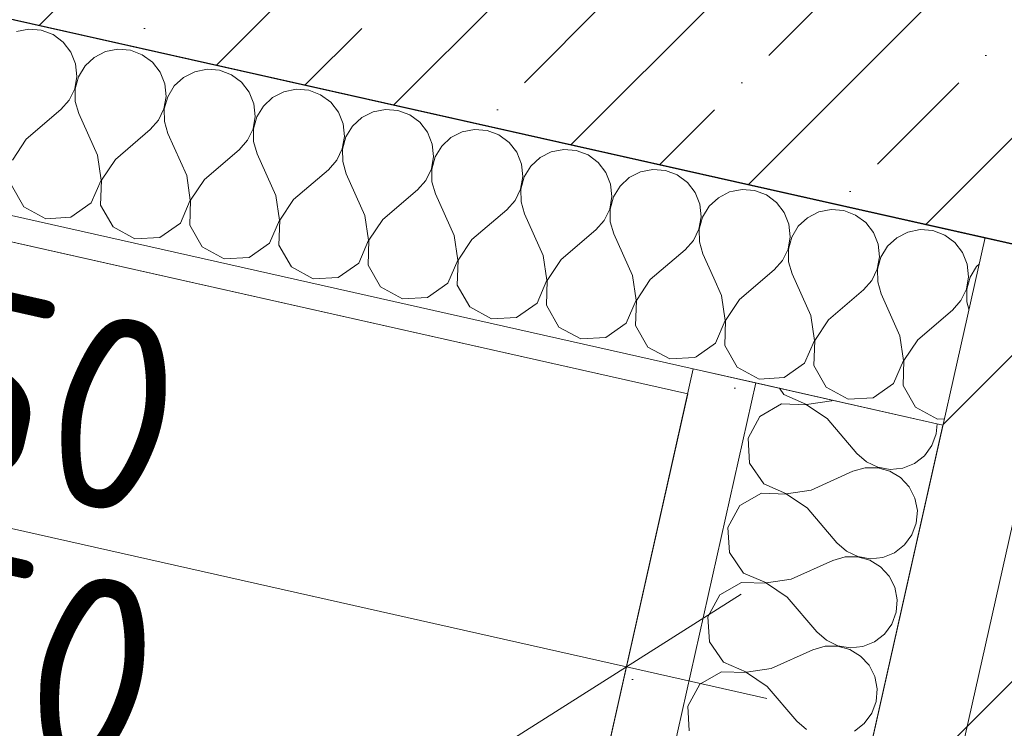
# Model space of a CAD drawing. Header units: millimetres. Extents: x -7218036 to -6972305, y 6116614 to 6334349.
# Tile 51 of 184: x -7175531 to -7174761, y 6135067 to 6135620. Entities that reach past the tile are written whole.
import ezdxf
from ezdxf.enums import TextEntityAlignment as Align

# ---------------------------------------------------------------- set-up
doc = ezdxf.new("R2010")
doc.units = ezdxf.units.MM
doc.header["$MEASUREMENT"] = 0
doc.linetypes.add('Штрихпунктирная', pattern=[670.277762, 352.777767, -176.388884, 0, -141.111112])
for name, color, linetype in [('S - квартира_помещение.АР', 7, 'Continuous'), ('АР-Стены_внешние_.АР', 7, 'Continuous'), ('АР-Стены_внутренние_пилоны.АР', 7, 'Continuous'), ('АР-Чертеж-Оси_Осевые размеры.АР', 7, 'Continuous'), ('АР-Чертеж-Размеры.АР', 7, 'Continuous')]:
    doc.layers.add(name, color=color, linetype=linetype)
for name, color, linetype, lineweight in [('S - квартира_помещение.АР_Ном._пера__101', 252, 'Continuous', 0), ('АР-Стены_внешние_.АР_Ном._пера__1', 7, 'Continuous', 0), ('АР-Стены_внутренние_пилоны.АР_Ном._пера__1', 7, 'Continuous', 30), ('АР-Чертеж-Оси_Осевые размеры.АР_Ном._пера__120', 7, 'Continuous', 0), ('АР-Чертеж-Размеры.АР_Ном._пера__1', 7, 'Continuous', 0), ('Паспорта Зон Archicad_Ном._пера__1', 7, 'Continuous', 0)]:
    doc.layers.add(name, color=color, linetype=linetype, lineweight=lineweight)
doc.styles.add('РЎР“Р•РќР•Р\xa0Р\x98Р\xa0_РЎРўР\x98Р›Р¬_1', font='txt')
doc.styles.add('РЎР“Р•РќР•Р\xa0Р\x98Р\xa0_РЎРўР\x98Р›Р¬_2', font='calibri.ttf')
doc.styles.add('РЎР“Р•РќР•Р\xa0Р\x98Р\xa0_РЎРўР\x98Р›Р¬_3', font='GOTHIC.TTF')
doc.styles.add('РЎР“Р•РќР•Р\xa0Р\x98Р\xa0_РЎРўР\x98Р›Р¬_5', font='GOST_Common.ttf')
doc.dimstyles.new('СГЕНЕРИР_СТИЛЬ__1', dxfattribs={"dimtxt": 150, "dimasz": 142.5, "dimexe": 0.18, "dimexo": 0.0625, "dimgap": 0, "dimtad": 1, "dimdec": 0, "dimzin": 0, "dimdsep": 46, "dimtxsty": 'РЎР“Р•РќР•Р\xa0Р\x98Р\xa0_РЎРўР\x98Р›Р¬_5', "dimblk": 'ARROWHEAD_6', "dimblk1": 'ARROWHEAD_6', "dimblk2": 'ARROWHEAD_6', "dimcen": 0.09, "dimse1": 1, "dimse2": 1, "dimclrd": 7, "dimclre": 7, "dimclrt": 7, "dimazin": 0, "dimtfac": 1, "dimtdec": 4, "dimtmove": 0, "dimatfit": 3, "dimfxl": 1, "dimtolj": 1, "dimtzin": 0, "dimarcsym": 0})
doc.dimstyles.new('СГЕНЕРИР_СТИЛЬ__2', dxfattribs={"dimtxt": 150, "dimasz": 142.5, "dimexe": 0.18, "dimexo": 0.0625, "dimgap": 0, "dimtad": 1, "dimdec": 0, "dimzin": 0, "dimdsep": 46, "dimtxsty": 'РЎР“Р•РќР•Р\xa0Р\x98Р\xa0_РЎРўР\x98Р›Р¬_5', "dimblk": 'ARROWHEAD_6', "dimblk1": 'ARROWHEAD_6', "dimblk2": 'ARROWHEAD_6', "dimcen": 0.09, "dimse1": 1, "dimse2": 1, "dimclrd": 7, "dimclre": 7, "dimclrt": 7, "dimazin": 0, "dimtfac": 1, "dimtdec": 4, "dimtmove": 2, "dimatfit": 3, "dimfxl": 1, "dimtolj": 1, "dimtzin": 0, "dimarcsym": 0})
pattern_1 = [(45, (-6566190.34, 6563027.8), (-111.369318, 111.369318), [0, -105, 0, -157.5]), (110, (-6565840.34, 6563027.8), (148.001588, 53.868173), [0, -77, 0, -133])]

# ---------------------------------------------------------------- blocks, each defined once
blk = doc.blocks.new('Лоджия_5_35_7', base_point=(-7177411.11, 6136147.49))
at = {"layer": 'S - квартира_помещение.АР_Ном._пера__101', "color": 252, "linetype": 'Continuous', "lineweight": 0, "flags": 128}
blk.add_lwpolyline([(-7175008.98, 6135328.2), (-7177692.23, 6135930.85), (-7177911.38, 6134955.13), (-7175228.12, 6134352.48)], close=True, dxfattribs=at)
at = {"layer": 'Паспорта Зон Archicad_Ном._пера__1', "color": 7, "lineweight": 0, "style": 'РЎР“Р•РќР•Р\xa0Р\x98Р\xa0_РЎРўР\x98Р›Р¬_2'}
blk.add_attdef('ROOM_CALC_AREA', text='', height=200, rotation=347.34174, dxfattribs=at).set_placement((-7175494.98, 6134846.44), align=Align.MIDDLE_RIGHT)
at = {"layer": 'Паспорта Зон Archicad_Ном._пера__1', "color": 7, "lineweight": 0, "style": 'РЎР“Р•РќР•Р\xa0Р\x98Р\xa0_РЎРўР\x98Р›Р¬_1'}
blk.add_attdef('ROOM_NUMBER', text='', height=250, rotation=347.34174, dxfattribs=at).set_placement((-7176696.89, 6135057.05), align=Align.MIDDLE_CENTER)
blk = doc.blocks.new('Стена_269_7', base_point=(-7174559.49, 6135503.98))
at = {"layer": 'АР-Стены_внешние_.АР', "linetype": 'Continuous', "lineweight": 0, "true_color": 0x000000}
h = blk.add_hatch(dxfattribs=at)
h.set_pattern_fill('ЖЕЛЕЗОБЕТОН__PROJECT__0007', color=18, style=0, pattern_type=2)
h.set_pattern_definition([(45, (-6566190.34, 6562677.8), (-84.852814, 84.852814), []), (45, (-6566232.77, 6562720.22), (-84.852814, 84.852814), [90, -30, 0, -30])])
h.paths.add_polyline_path([(-7174654.67, 6135627.84), (-7175739.81, 6135871.56), (-7175783.63, 6135676.42), (-7174698.49, 6135432.7)])
at = {"layer": 'АР-Стены_внешние_.АР_Ном._пера__1', "color": 7, "linetype": 'Continuous', "lineweight": 30, "flags": 128}
blk.add_lwpolyline([(-7175783.63, 6135676.42), (-7174698.49, 6135432.7)], dxfattribs=at)
blk = doc.blocks.new('*X770', base_point=(-6566190.34, 6562677.79))
at = {"layer": 'АР-Стены_внутренние_пилоны.АР_Ном._пера__1', "color": 7, "linetype": 'Continuous', "lineweight": 0}
for p, q in [((-7175524.06, 6135613.07), (-7175533.72, 6135611.17)), ((-7175514.24, 6135612.26), (-7175524.06, 6135613.07)), ((-7175505.01, 6135608.79), (-7175514.24, 6135612.26)), ((-7175497.09, 6135602.94), (-7175505.01, 6135608.79)), ((-7175491.06, 6135595.14), (-7175497.09, 6135602.94)), ((-7175487.39, 6135585.99), (-7175491.06, 6135595.14)), ((-7175464.03, 6135595.51), (-7175472.81, 6135591.04)), ((-7175454.36, 6135597.42), (-7175464.03, 6135595.51)), ((-7175444.54, 6135596.6), (-7175454.36, 6135597.42)), ((-7175435.32, 6135593.14), (-7175444.54, 6135596.6)), ((-7175472.81, 6135591.04), (-7175480.04, 6135584.34)), ((-7175427.39, 6135587.28), (-7175435.32, 6135593.14)), ((-7175421.37, 6135579.49), (-7175427.39, 6135587.28)), ((-7175486.37, 6135576.19), (-7175487.39, 6135585.99)), ((-7175480.04, 6135584.34), (-7175485.16, 6135575.92)), ((-7175417.7, 6135570.34), (-7175421.37, 6135579.49)), ((-7175394.34, 6135579.86), (-7175403.12, 6135575.39)), ((-7175384.67, 6135581.76), (-7175394.34, 6135579.86)), ((-7175374.85, 6135580.95), (-7175384.67, 6135581.76)), ((-7175365.63, 6135577.49), (-7175374.85, 6135580.95)), ((-7175488.06, 6135566.49), (-7175486.37, 6135576.19)), ((-7175485.16, 6135575.92), (-7175487.78, 6135566.42)), ((-7175403.12, 6135575.39), (-7175410.34, 6135568.69)), ((-7175357.7, 6135571.63), (-7175365.63, 6135577.49)), ((-7175492.34, 6135557.61), (-7175488.06, 6135566.49)), ((-7175487.78, 6135566.42), (-7175487.71, 6135556.57)), ((-7175416.68, 6135560.54), (-7175417.7, 6135570.34)), ((-7175410.34, 6135568.69), (-7175415.46, 6135560.27)), ((-7175351.68, 6135563.83), (-7175357.7, 6135571.63)), ((-7175324.65, 6135564.21), (-7175333.43, 6135559.74)), ((-7175314.98, 6135566.11), (-7175324.65, 6135564.21)), ((-7175305.16, 6135565.3), (-7175314.98, 6135566.11)), ((-7175295.93, 6135561.83), (-7175305.16, 6135565.3)), ((-7175498.88, 6135550.24), (-7175492.34, 6135557.61)), ((-7175487.71, 6135556.57), (-7175484.94, 6135547.11)), ((-7175418.37, 6135550.83), (-7175416.68, 6135560.54)), ((-7175415.46, 6135560.27), (-7175418.09, 6135550.77)), ((-7175348.01, 6135554.69), (-7175351.68, 6135563.83)), ((-7175333.43, 6135559.74), (-7175340.65, 6135553.04)), ((-7175288.01, 6135555.98), (-7175295.93, 6135561.83)), ((-7175526.05, 6135527.06), (-7175498.88, 6135550.24)), ((-7175422.65, 6135541.96), (-7175418.37, 6135550.83)), ((-7175418.09, 6135550.77), (-7175418.01, 6135540.92)), ((-7175346.98, 6135544.89), (-7175348.01, 6135554.69)), ((-7175340.65, 6135553.04), (-7175345.77, 6135544.62)), ((-7175281.98, 6135548.18), (-7175288.01, 6135555.98)), ((-7175245.29, 6135550.46), (-7175254.95, 6135548.56)), ((-7175235.47, 6135549.65), (-7175245.29, 6135550.46)), ((-7175226.24, 6135546.18), (-7175235.47, 6135549.65)), ((-7175470.3, 6135514.54), (-7175484.94, 6135547.11)), ((-7175429.19, 6135534.59), (-7175422.65, 6135541.96)), ((-7175418.01, 6135540.92), (-7175415.25, 6135531.46)), ((-7175348.67, 6135535.18), (-7175346.98, 6135544.89)), ((-7175345.77, 6135544.62), (-7175348.39, 6135535.12)), ((-7175278.32, 6135539.04), (-7175281.98, 6135548.18)), ((-7175263.74, 6135544.08), (-7175270.96, 6135537.38)), ((-7175254.95, 6135548.56), (-7175263.74, 6135544.08)), ((-7175218.32, 6135540.33), (-7175226.24, 6135546.18)), ((-7175456.36, 6135511.41), (-7175429.19, 6135534.59)), ((-7175352.95, 6135526.3), (-7175348.67, 6135535.18)), ((-7175348.39, 6135535.12), (-7175348.32, 6135525.26)), ((-7175277.29, 6135529.24), (-7175278.32, 6135539.04)), ((-7175270.96, 6135537.38), (-7175276.08, 6135528.96)), ((-7175212.29, 6135532.53), (-7175218.32, 6135540.33)), ((-7175175.59, 6135534.81), (-7175185.26, 6135532.9)), ((-7175165.77, 6135533.99), (-7175175.59, 6135534.81)), ((-7175156.55, 6135530.53), (-7175165.77, 6135533.99)), ((-7175526.05, 6135527.06), (-7175536.87, 6135510.81)), ((-7175400.6, 6135498.88), (-7175415.25, 6135531.46)), ((-7175359.5, 6135518.94), (-7175352.95, 6135526.3)), ((-7175278.98, 6135519.53), (-7175277.29, 6135529.24)), ((-7175276.08, 6135528.96), (-7175278.7, 6135519.46)), ((-7175208.63, 6135523.38), (-7175212.29, 6135532.53)), ((-7175194.04, 6135528.43), (-7175201.27, 6135521.73)), ((-7175185.26, 6135532.9), (-7175194.04, 6135528.43)), ((-7175148.62, 6135524.67), (-7175156.55, 6135530.53)), ((-7175386.67, 6135495.75), (-7175359.5, 6135518.94)), ((-7175348.32, 6135525.26), (-7175345.56, 6135515.81)), ((-7175283.26, 6135510.65), (-7175278.98, 6135519.53)), ((-7175278.7, 6135519.46), (-7175278.63, 6135509.61)), ((-7175207.6, 6135513.58), (-7175208.63, 6135523.38)), ((-7175201.27, 6135521.73), (-7175206.39, 6135513.31)), ((-7175142.6, 6135516.88), (-7175148.62, 6135524.67)), ((-7175105.9, 6135519.15), (-7175115.57, 6135517.25)), ((-7175096.08, 6135518.34), (-7175105.9, 6135519.15)), ((-7175086.86, 6135514.88), (-7175096.08, 6135518.34)), ((-7175467.46, 6135495.23), (-7175470.3, 6135514.54)), ((-7175456.36, 6135511.41), (-7175467.18, 6135495.16)), ((-7175330.91, 6135483.23), (-7175345.56, 6135515.81)), ((-7175289.8, 6135503.28), (-7175283.26, 6135510.65)), ((-7175209.29, 6135503.88), (-7175207.6, 6135513.58)), ((-7175206.39, 6135513.31), (-7175209.01, 6135503.81)), ((-7175138.93, 6135507.73), (-7175142.6, 6135516.88)), ((-7175124.35, 6135512.78), (-7175131.58, 6135506.08)), ((-7175115.57, 6135517.25), (-7175124.35, 6135512.78)), ((-7175078.93, 6135509.02), (-7175086.86, 6135514.88)), ((-7175316.97, 6135480.1), (-7175289.8, 6135503.28)), ((-7175278.63, 6135509.61), (-7175275.87, 6135500.15)), ((-7175213.57, 6135495), (-7175209.29, 6135503.88)), ((-7175209.01, 6135503.81), (-7175208.94, 6135493.96)), ((-7175137.91, 6135497.93), (-7175138.93, 6135507.73)), ((-7175131.58, 6135506.08), (-7175136.69, 6135497.66)), ((-7175072.91, 6135501.22), (-7175078.93, 6135509.02)), ((-7175036.21, 6135503.5), (-7175045.88, 6135501.6)), ((-7175026.39, 6135502.69), (-7175036.21, 6135503.5)), ((-7175017.16, 6135499.22), (-7175026.39, 6135502.69)), ((-7175475.2, 6135477.31), (-7175467.46, 6135495.23)), ((-7175467.18, 6135495.16), (-7175467.84, 6135475.65)), ((-7175397.77, 6135479.57), (-7175400.6, 6135498.88)), ((-7175386.67, 6135495.75), (-7175397.49, 6135479.51)), ((-7175261.22, 6135467.58), (-7175275.87, 6135500.15)), ((-7175220.11, 6135487.63), (-7175213.57, 6135495)), ((-7175139.6, 6135488.22), (-7175137.91, 6135497.93)), ((-7175136.69, 6135497.66), (-7175139.32, 6135488.16)), ((-7175069.24, 6135492.08), (-7175072.91, 6135501.22)), ((-7175054.66, 6135497.13), (-7175061.88, 6135490.43)), ((-7175045.88, 6135501.6), (-7175054.66, 6135497.13)), ((-7175009.24, 6135493.37), (-7175017.16, 6135499.22)), ((-7175537.54, 6135491.31), (-7175527.85, 6135474.36)), ((-7175247.28, 6135464.45), (-7175220.11, 6135487.63)), ((-7175208.94, 6135493.96), (-7175206.17, 6135484.5)), ((-7175143.88, 6135479.35), (-7175139.6, 6135488.22)), ((-7175139.32, 6135488.16), (-7175139.24, 6135478.31)), ((-7175068.21, 6135482.28), (-7175069.24, 6135492.08)), ((-7175061.88, 6135490.43), (-7175067, 6135482.01)), ((-7175003.21, 6135485.57), (-7175009.24, 6135493.37)), ((-7175405.51, 6135461.65), (-7175397.77, 6135479.57)), ((-7175397.49, 6135479.51), (-7175398.15, 6135460)), ((-7175328.08, 6135463.92), (-7175330.91, 6135483.23)), ((-7175316.97, 6135480.1), (-7175327.79, 6135463.86)), ((-7175191.53, 6135451.93), (-7175206.17, 6135484.5)), ((-7175150.42, 6135471.98), (-7175143.88, 6135479.35)), ((-7175069.91, 6135472.57), (-7175068.21, 6135482.28)), ((-7175067, 6135482.01), (-7175069.62, 6135472.51)), ((-7174999.55, 6135476.43), (-7175003.21, 6135485.57)), ((-7174984.97, 6135481.47), (-7174992.19, 6135474.77)), ((-7174976.19, 6135485.95), (-7174984.97, 6135481.47)), ((-7174973.4, 6135486.49), (-7174976.19, 6135485.95)), ((-7175527.85, 6135474.36), (-7175510.69, 6135465.04)), ((-7175491.21, 6135466.13), (-7175475.2, 6135477.31)), ((-7175467.84, 6135475.65), (-7175458.15, 6135458.71)), ((-7175177.59, 6135448.8), (-7175150.42, 6135471.98)), ((-7175139.24, 6135478.31), (-7175136.48, 6135468.85)), ((-7175074.18, 6135463.69), (-7175069.91, 6135472.57)), ((-7175069.62, 6135472.51), (-7175069.55, 6135462.65)), ((-7174998.52, 6135466.63), (-7174999.55, 6135476.43)), ((-7174992.19, 6135474.77), (-7174997.31, 6135466.35)), ((-7175510.69, 6135465.04), (-7175491.21, 6135466.13)), ((-7175258.38, 6135448.27), (-7175261.22, 6135467.58)), ((-7175247.28, 6135464.45), (-7175258.1, 6135448.2)), ((-7175121.83, 6135436.27), (-7175136.48, 6135468.85)), ((-7175000.21, 6135456.92), (-7174998.52, 6135466.63)), ((-7174997.31, 6135466.35), (-7174999.93, 6135456.85)), ((-7175458.15, 6135458.71), (-7175441, 6135449.39)), ((-7175421.51, 6135450.48), (-7175405.51, 6135461.65)), ((-7175398.15, 6135460), (-7175388.46, 6135443.06)), ((-7175335.82, 6135446), (-7175328.08, 6135463.92)), ((-7175327.79, 6135463.86), (-7175328.46, 6135444.35)), ((-7175107.9, 6135433.14), (-7175080.73, 6135456.33)), ((-7175080.73, 6135456.33), (-7175074.18, 6135463.69)), ((-7175069.55, 6135462.65), (-7175066.79, 6135453.19)), ((-7175004.49, 6135448.04), (-7175000.21, 6135456.92)), ((-7174999.93, 6135456.85), (-7174999.86, 6135447)), ((-7175441, 6135449.39), (-7175421.51, 6135450.48)), ((-7175188.69, 6135432.62), (-7175191.53, 6135451.93)), ((-7175177.59, 6135448.8), (-7175188.41, 6135432.55)), ((-7175052.14, 6135420.62), (-7175066.79, 6135453.19)), ((-7175388.46, 6135443.06), (-7175371.31, 6135433.74)), ((-7175351.82, 6135434.83), (-7175335.82, 6135446)), ((-7175328.46, 6135444.35), (-7175318.77, 6135427.41)), ((-7175266.12, 6135430.35), (-7175258.38, 6135448.27)), ((-7175258.1, 6135448.2), (-7175258.77, 6135428.7)), ((-7175011.03, 6135440.67), (-7175004.49, 6135448.04)), ((-7174999.86, 6135447), (-7174997.1, 6135437.54)), ((-7175371.31, 6135433.74), (-7175351.82, 6135434.83)), ((-7175119, 6135416.96), (-7175121.83, 6135436.27)), ((-7175107.9, 6135433.14), (-7175118.72, 6135416.9)), ((-7175038.2, 6135417.49), (-7175011.03, 6135440.67)), ((-7174988.63, 6135418.71), (-7174997.1, 6135437.54)), ((-7175318.77, 6135427.41), (-7175301.62, 6135418.09)), ((-7175282.13, 6135419.18), (-7175266.12, 6135430.35)), ((-7175258.77, 6135428.7), (-7175249.08, 6135411.75)), ((-7175196.43, 6135414.7), (-7175188.69, 6135432.62)), ((-7175188.41, 6135432.55), (-7175189.07, 6135413.04)), ((-7175301.62, 6135418.09), (-7175282.13, 6135419.18)), ((-7175049.31, 6135401.31), (-7175052.14, 6135420.62)), ((-7175249.08, 6135411.75), (-7175231.93, 6135402.43)), ((-7175212.44, 6135403.52), (-7175196.43, 6135414.7)), ((-7175189.07, 6135413.04), (-7175179.38, 6135396.1)), ((-7175126.74, 6135399.04), (-7175119, 6135416.96)), ((-7175118.72, 6135416.9), (-7175119.38, 6135397.39)), ((-7175038.2, 6135417.49), (-7175049.02, 6135401.25)), ((-7175231.93, 6135402.43), (-7175212.44, 6135403.52)), ((-7175179.38, 6135396.1), (-7175162.23, 6135386.78)), ((-7175142.74, 6135387.87), (-7175126.74, 6135399.04)), ((-7175119.38, 6135397.39), (-7175109.69, 6135380.45)), ((-7175057.05, 6135383.39), (-7175049.31, 6135401.31)), ((-7175049.02, 6135401.25), (-7175049.69, 6135381.74)), ((-7175162.23, 6135386.78), (-7175142.74, 6135387.87)), ((-7175109.69, 6135380.45), (-7175092.54, 6135371.13)), ((-7175073.05, 6135372.22), (-7175057.05, 6135383.39)), ((-7175049.69, 6135381.74), (-7175040, 6135364.8)), ((-7175092.54, 6135371.13), (-7175073.05, 6135372.22)), ((-7175040, 6135364.8), (-7175022.85, 6135355.48)), ((-7175022.85, 6135355.48), (-7175003.36, 6135356.57)), ((-7175003.36, 6135356.57), (-7175002.44, 6135357.21))]:
    blk.add_line(p, q, dxfattribs=at)
blk = doc.blocks.new('Стена_270_7', base_point=(-7175783.63, 6135676.42))
at = {"layer": 'АР-Стены_внутренние_пилоны.АР', "linetype": 'Continuous', "lineweight": 0, "true_color": 0x000000}
h = blk.add_hatch(dxfattribs=at)
h.set_pattern_fill('ШТУКАТУРКА__ГИПС_01_0007', color=18, style=0, pattern_type=2)
h.set_pattern_definition(pattern_1)
h.paths.add_polyline_path([(-7175820.89, 6135510.55), (-7175008.96, 6135328.2), (-7175004.57, 6135347.71), (-7175816.5, 6135530.07)])
at = {"layer": 'АР-Стены_внутренние_пилоны.АР_Ном._пера__1', "color": 7, "linetype": 'Continuous', "lineweight": 0}
blk.add_line((-7175816.5, 6135530.07), (-7175004.57, 6135347.71), dxfattribs=at)
at = {"layer": 'АР-Стены_внутренние_пилоны.АР_Ном._пера__1', "color": 7, "linetype": 'Continuous', "lineweight": 0, "flags": 128}
for points in [[(-7174971.7, 6135494.07), (-7175783.63, 6135676.42)], [(-7175820.89, 6135510.55), (-7175008.96, 6135328.2)]]:
    blk.add_lwpolyline(points, dxfattribs=at)
at = {"layer": 'АР-Стены_внутренние_пилоны.АР', "color": 7, "lineweight": 0}
blk.add_blockref('*X770', (-6566190.34, 6562677.79), dxfattribs=at)
blk = doc.blocks.new('Стена_306_7', base_point=(-7174920.04, 6134355.06))
at = {"layer": 'АР-Стены_внешние_.АР', "linetype": 'Continuous', "lineweight": 0, "true_color": 0x000000}
h = blk.add_hatch(dxfattribs=at)
h.set_pattern_fill('БЛОКИ_БЕТОННЫЕ_ЭФФЕКТИВН_7E', color=18, style=0, pattern_type=2)
h.set_pattern_definition([(45, (-6566190.34, 6562677.8), (-127.279217, 127.279217), [])])
h.paths.add_polyline_path([(-7174822.47, 6134333.14), (-7174581.42, 6135406.41), (-7174776.56, 6135450.24), (-7175017.61, 6134376.97)])
at = {"layer": 'АР-Стены_внешние_.АР_Ном._пера__1', "color": 7, "linetype": 'Continuous', "lineweight": 15, "flags": 128}
for points in [[(-7174776.56, 6135450.24), (-7175017.61, 6134376.97)], [(-7174581.42, 6135406.41), (-7174776.56, 6135450.24)]]:
    blk.add_lwpolyline(points, dxfattribs=at)
blk = doc.blocks.new('*X829', base_point=(-6566190.34, 6562677.79))
at = {"layer": 'АР-Стены_внешние_.АР_Ном._пера__1', "color": 7, "linetype": 'Continuous', "lineweight": 0}
for p, q in [((-7174966.52, 6135487.85), (-7174973.4, 6135486.49)), ((-7174956.7, 6135487.04), (-7174966.52, 6135487.85)), ((-7174947.47, 6135483.57), (-7174956.7, 6135487.04)), ((-7174939.55, 6135477.72), (-7174947.47, 6135483.57)), ((-7174933.52, 6135469.92), (-7174939.55, 6135477.72)), ((-7174896.82, 6135472.2), (-7174906.49, 6135470.29)), ((-7174887, 6135471.38), (-7174896.82, 6135472.2)), ((-7174929.86, 6135460.77), (-7174933.52, 6135469.92)), ((-7174915.27, 6135465.82), (-7174922.5, 6135459.12)), ((-7174906.49, 6135470.29), (-7174915.27, 6135465.82)), ((-7174877.78, 6135467.92), (-7174887, 6135471.38)), ((-7174869.85, 6135462.06), (-7174877.78, 6135467.92)), ((-7174928.83, 6135450.97), (-7174929.86, 6135460.77)), ((-7174922.5, 6135459.12), (-7174927.62, 6135450.7)), ((-7174863.83, 6135454.27), (-7174869.85, 6135462.06)), ((-7174827.13, 6135456.54), (-7174836.8, 6135454.64)), ((-7174817.31, 6135455.73), (-7174827.13, 6135456.54)), ((-7174930.52, 6135441.26), (-7174928.83, 6135450.97)), ((-7174927.62, 6135450.7), (-7174930.24, 6135441.2)), ((-7174860.16, 6135445.12), (-7174863.83, 6135454.27)), ((-7174845.58, 6135450.17), (-7174852.81, 6135443.47)), ((-7174836.8, 6135454.64), (-7174845.58, 6135450.17)), ((-7174808.09, 6135452.27), (-7174817.31, 6135455.73)), ((-7174800.16, 6135446.41), (-7174808.09, 6135452.27)), ((-7174934.8, 6135432.39), (-7174930.52, 6135441.26)), ((-7174930.24, 6135441.2), (-7174930.17, 6135431.35)), ((-7174859.14, 6135435.32), (-7174860.16, 6135445.12)), ((-7174852.81, 6135443.47), (-7174857.92, 6135435.05)), ((-7174794.14, 6135438.61), (-7174800.16, 6135446.41)), ((-7174860.83, 6135425.61), (-7174859.14, 6135435.32)), ((-7174857.92, 6135435.05), (-7174860.55, 6135425.55)), ((-7174790.47, 6135429.47), (-7174794.14, 6135438.61)), ((-7174941.34, 6135425.02), (-7174934.8, 6135432.39)), ((-7174930.17, 6135431.35), (-7174927.4, 6135421.89)), ((-7174865.11, 6135416.74), (-7174860.83, 6135425.61)), ((-7174860.55, 6135425.55), (-7174860.47, 6135415.7)), ((-7174789.44, 6135419.67), (-7174790.47, 6135429.47)), ((-7174783.11, 6135427.82), (-7174788.23, 6135419.39)), ((-7174781.2, 6135429.59), (-7174783.11, 6135427.82)), ((-7174982.45, 6135404.97), (-7174988.63, 6135418.71)), ((-7174968.51, 6135401.84), (-7174941.34, 6135425.02)), ((-7174912.76, 6135389.32), (-7174927.4, 6135421.89)), ((-7174791.14, 6135409.96), (-7174789.44, 6135419.67)), ((-7174788.23, 6135419.39), (-7174790.85, 6135409.9)), ((-7174871.65, 6135409.37), (-7174865.11, 6135416.74)), ((-7174860.47, 6135415.7), (-7174857.71, 6135406.24)), ((-7174979.61, 6135385.66), (-7174982.45, 6135404.97)), ((-7174898.82, 6135386.19), (-7174871.65, 6135409.37)), ((-7174843.06, 6135373.66), (-7174857.71, 6135406.24)), ((-7174795.41, 6135401.08), (-7174791.14, 6135409.96)), ((-7174790.85, 6135409.9), (-7174790.78, 6135400.04)), ((-7174968.51, 6135401.84), (-7174979.33, 6135385.59)), ((-7174801.96, 6135393.72), (-7174795.41, 6135401.08)), ((-7174790.78, 6135400.04), (-7174789.12, 6135394.34)), ((-7174909.92, 6135370), (-7174912.76, 6135389.32)), ((-7174829.13, 6135370.53), (-7174801.96, 6135393.72)), ((-7174987.35, 6135367.74), (-7174979.61, 6135385.66)), ((-7174979.33, 6135385.59), (-7174980, 6135366.09)), ((-7174898.82, 6135386.19), (-7174909.64, 6135369.94)), ((-7174840.23, 6135354.35), (-7174843.06, 6135373.66)), ((-7175002.44, 6135357.21), (-7174987.35, 6135367.74)), ((-7174980, 6135366.09), (-7174970.31, 6135349.14)), ((-7174917.66, 6135352.09), (-7174909.92, 6135370)), ((-7174909.64, 6135369.94), (-7174910.3, 6135350.43)), ((-7174829.13, 6135370.53), (-7174839.95, 6135354.29)), ((-7174970.31, 6135349.14), (-7174953.16, 6135339.82)), ((-7174933.67, 6135340.91), (-7174917.66, 6135352.09)), ((-7174910.3, 6135350.43), (-7174900.61, 6135333.49)), ((-7174847.97, 6135336.43), (-7174840.23, 6135354.35)), ((-7174839.95, 6135354.29), (-7174840.61, 6135334.78)), ((-7174953.16, 6135339.82), (-7174933.67, 6135340.91)), ((-7174900.61, 6135333.49), (-7174883.46, 6135324.17)), ((-7174863.97, 6135325.26), (-7174847.97, 6135336.43)), ((-7174840.61, 6135334.78), (-7174830.92, 6135317.84)), ((-7174883.46, 6135324.17), (-7174863.97, 6135325.26)), ((-7174830.92, 6135317.84), (-7174813.77, 6135308.52)), ((-7174813.77, 6135308.52), (-7174808.32, 6135308.82))]:
    blk.add_line(p, q, dxfattribs=at)
blk = doc.blocks.new('Стена_308_7', base_point=(-7174971.7, 6135494.07))
at = {"layer": 'АР-Стены_внешние_.АР_Ном._пера__1', "color": 7, "linetype": 'Continuous', "lineweight": 0, "flags": 128}
for points in [[(-7174776.56, 6135450.24), (-7174971.7, 6135494.07)], [(-7175004.57, 6135347.71), (-7174809.43, 6135303.88)]]:
    blk.add_lwpolyline(points, dxfattribs=at)
at = {"layer": 'АР-Стены_внешние_.АР', "color": 7, "lineweight": 0}
blk.add_blockref('*X829', (-6566190.34, 6562677.79), dxfattribs=at)
blk = doc.blocks.new('Стандартный Маркер Сетки[154]_7', base_point=(-7171413.62, 6150104.26))
at = {"layer": 'АР-Чертеж-Оси_Осевые размеры.АР_Ном._пера__120', "color": 7, "linetype": 'Штрихпунктирная', "lineweight": 0}
blk.add_line((-7171632.75, 6149128.56), (-7176195.26, 6128814.16), dxfattribs=at)
at = {"layer": 'АР-Чертеж-Оси_Осевые размеры.АР_Ном._пера__120', "color": 7, "lineweight": 0, "style": 'РЎР“Р•РќР•Р\xa0Р\x98Р\xa0_РЎРўР\x98Р›Р¬_3'}
blk.add_attdef('AC_MarkerText_1', text='', height=350, rotation=347.34172, dxfattribs=at).set_placement((-7176454.03, 6127531.7), align=Align.TOP_CENTER)
blk = doc.blocks.new('Стандартный Маркер Сетки[186]_7', base_point=(-7171413.62, 6150104.26))
at = {"layer": 'АР-Чертеж-Оси_Осевые размеры.АР_Ном._пера__120', "color": 7, "linetype": 'Штрихпунктирная', "lineweight": 0}
blk.add_line((-7171632.75, 6149128.56), (-7176195.26, 6128814.16), dxfattribs=at)
at = {"layer": 'АР-Чертеж-Оси_Осевые размеры.АР_Ном._пера__120', "color": 7, "lineweight": 0, "style": 'РЎР“Р•РќР•Р\xa0Р\x98Р\xa0_РЎРўР\x98Р›Р¬_3'}
blk.add_attdef('AC_MarkerText_1', text='', height=350, rotation=347.34172, dxfattribs=at).set_placement((-7176454.03, 6127531.7), align=Align.TOP_CENTER)
blk = doc.blocks.new('*D1027', base_point=(-6566190.34, 6562677.79))
at = {"layer": 'АР-Чертеж-Размеры.АР_Ном._пера__1', "color": 7, "linetype": 'Continuous', "lineweight": 0, "transparency": 16777216}
for p, q in [((-7176366.17, 6135332.29), (-7176186.94, 6135445.78)), ((-7175056.84, 6135115.09), (-7176276.56, 6135389.03)), ((-7175026.02, 6135252.3), (-7175087.66, 6134977.89)), ((-7175146.45, 6135058.35), (-7174967.23, 6135171.83)), ((-7174947.07, 6135090.44), (-7175056.84, 6135115.09))]:
    blk.add_line(p, q, dxfattribs=at)
at = {"layer": 'АР-Чертеж-Размеры.АР_Ном._пера__1', "color": 7, "lineweight": 0, "transparency": 16777216, "insert": (-7175878, 6135330.27), "char_height": 150, "attachment_point": 7, "rotation": 347.34172, "style": 'РЎР“Р•РќР•Р\xa0Р\x98Р\xa0_РЎРўР\x98Р›Р¬_5'}
blk.add_mtext('\\A1;{\\pql;\\fGOST Common|b0|i0|c204|p0;\\W1.000000;1\xa0250}', dxfattribs=at)
blk = doc.blocks.new('ARROWHEAD_6')
at = {"color": 0, "linetype": 'Continuous', "lineweight": 0}
for p, q in [((-0.5, -0.5), (0.5, 0.5)), ((0, 0), (-1, 0))]:
    blk.add_line(p, q, dxfattribs=at)
blk = doc.blocks.new('*D1028', base_point=(-6566190.34, 6562677.79))
at = {"layer": 'АР-Чертеж-Размеры.АР_Ном._пера__1', "color": 7, "linetype": 'Continuous', "lineweight": 0, "transparency": 16777216}
for p, q in [((-7177709.27, 6135854.94), (-7177770.9, 6135580.53)), ((-7177650.47, 6135774.48), (-7177829.7, 6135660.99)), ((-7177740.09, 6135717.74), (-7177849.85, 6135742.39)), ((-7176276.56, 6135389.03), (-7177740.09, 6135717.74)), ((-7176245.74, 6135526.24), (-7176307.37, 6135251.83)), ((-7176366.17, 6135332.29), (-7176186.94, 6135445.78)), ((-7175056.84, 6135115.09), (-7176276.56, 6135389.03))]:
    blk.add_line(p, q, dxfattribs=at)
at = {"layer": 'АР-Чертеж-Размеры.АР_Ном._пера__1', "color": 7, "lineweight": 0, "transparency": 16777216, "insert": (-7177219.62, 6135631.59), "char_height": 150, "attachment_point": 7, "rotation": 347.34172, "style": 'РЎР“Р•РќР•Р\xa0Р\x98Р\xa0_РЎРўР\x98Р›Р¬_5'}
blk.add_mtext('\\A1;{\\pql;\\fGOST Common|b0|i0|c204|p0;\\W1.000000;1\xa0500}', dxfattribs=at)
blk = doc.blocks.new('*D1239', base_point=(-6566190.34, 6562677.79))
at = {"layer": 'АР-Чертеж-Размеры.АР_Ном._пера__1', "color": 7, "linetype": 'Continuous', "lineweight": 0, "transparency": 16777216}
for p, q in [((-7177753.46, 6135658.23), (-7177815.09, 6135383.82)), ((-7177694.67, 6135577.77), (-7177873.89, 6135464.28)), ((-7177784.28, 6135521.03), (-7177894.04, 6135545.68)), ((-7175101, 6134918.37), (-7177784.28, 6135521.03)), ((-7175070.18, 6135055.58), (-7175131.81, 6134781.17)), ((-7175190.61, 6134861.63), (-7175011.38, 6134975.12)), ((-7174991.23, 6134893.72), (-7175101, 6134918.37))]:
    blk.add_line(p, q, dxfattribs=at)
at = {"layer": 'АР-Чертеж-Размеры.АР_Ном._пера__1', "color": 7, "lineweight": 0, "transparency": 16777216, "insert": (-7175922.5, 6135133.63), "char_height": 150, "attachment_point": 7, "rotation": 347.34172, "style": 'РЎР“Р•РќР•Р\xa0Р\x98Р\xa0_РЎРўР\x98Р›Р¬_5'}
blk.add_mtext('\\A1;{\\pql;\\fGOST Common|b0|i0|c204|p0;\\W1.000000;2\xa0750}', dxfattribs=at)
blk = doc.blocks.new('*X1345', base_point=(-6566190.34, 6562677.79))
at = {"layer": 'АР-Стены_внешние_.АР_Ном._пера__1', "color": 7, "linetype": 'Continuous', "lineweight": 0}
for p, q in [((-7174937.33, 6135332.61), (-7174933.92, 6135327.72)), ((-7174933.92, 6135327.72), (-7174916, 6135319.98)), ((-7174935.57, 6135320.36), (-7174952.52, 6135310.67)), ((-7174916.07, 6135319.7), (-7174935.57, 6135320.36)), ((-7174899.82, 6135308.88), (-7174916.07, 6135319.7)), ((-7174916, 6135319.98), (-7174896.69, 6135322.81)), ((-7174896.69, 6135322.81), (-7174895.7, 6135323.26)), ((-7174952.52, 6135310.67), (-7174961.83, 6135293.52)), ((-7174899.82, 6135308.88), (-7174876.64, 6135281.71)), ((-7174814.62, 6135297.06), (-7174813.98, 6135304.9)), ((-7174818.09, 6135287.84), (-7174814.62, 6135297.06)), ((-7174961.83, 6135293.52), (-7174960.74, 6135274.03)), ((-7174823.94, 6135279.91), (-7174818.09, 6135287.84)), ((-7174876.64, 6135281.71), (-7174869.27, 6135275.16)), ((-7174831.74, 6135273.89), (-7174823.94, 6135279.91)), ((-7174960.74, 6135274.03), (-7174949.57, 6135258.03)), ((-7174869.27, 6135275.16), (-7174860.39, 6135270.89)), ((-7174840.89, 6135270.22), (-7174831.74, 6135273.89)), ((-7174912.34, 6135253.12), (-7174879.77, 6135267.77)), ((-7174870.31, 6135270.53), (-7174879.77, 6135267.77)), ((-7174860.46, 6135270.6), (-7174870.31, 6135270.53)), ((-7174850.96, 6135267.98), (-7174860.46, 6135270.6)), ((-7174860.39, 6135270.89), (-7174850.69, 6135269.19)), ((-7174842.54, 6135262.86), (-7174850.96, 6135267.98)), ((-7174850.69, 6135269.19), (-7174840.89, 6135270.22)), ((-7174949.57, 6135258.03), (-7174931.65, 6135250.29)), ((-7174835.84, 6135255.64), (-7174842.54, 6135262.86)), ((-7174951.22, 6135250.67), (-7174968.17, 6135240.98)), ((-7174931.72, 6135250), (-7174951.22, 6135250.67)), ((-7174915.47, 6135239.18), (-7174931.72, 6135250)), ((-7174931.65, 6135250.29), (-7174912.34, 6135253.12)), ((-7174831.37, 6135246.86), (-7174835.84, 6135255.64)), ((-7174968.17, 6135240.98), (-7174977.49, 6135223.83)), ((-7174829.46, 6135237.19), (-7174831.37, 6135246.86)), ((-7174915.47, 6135239.18), (-7174892.29, 6135212.01)), ((-7174830.28, 6135227.37), (-7174829.46, 6135237.19)), ((-7174833.74, 6135218.15), (-7174830.28, 6135227.37)), ((-7174977.49, 6135223.83), (-7174976.4, 6135204.34)), ((-7174839.59, 6135210.22), (-7174833.74, 6135218.15)), ((-7174892.29, 6135212.01), (-7174884.92, 6135205.47)), ((-7174847.39, 6135204.19), (-7174839.59, 6135210.22)), ((-7174976.4, 6135204.34), (-7174965.22, 6135188.33)), ((-7174884.92, 6135205.47), (-7174876.05, 6135201.19)), ((-7174856.54, 6135200.53), (-7174847.39, 6135204.19)), ((-7174927.99, 6135183.43), (-7174895.42, 6135198.08)), ((-7174885.96, 6135200.84), (-7174895.42, 6135198.08)), ((-7174876.11, 6135200.91), (-7174885.96, 6135200.84)), ((-7174866.61, 6135198.29), (-7174876.11, 6135200.91)), ((-7174876.05, 6135201.19), (-7174866.34, 6135199.5)), ((-7174858.19, 6135193.17), (-7174866.61, 6135198.29)), ((-7174866.34, 6135199.5), (-7174856.54, 6135200.53)), ((-7174965.22, 6135188.33), (-7174947.3, 6135180.59)), ((-7174851.49, 6135185.95), (-7174858.19, 6135193.17)), ((-7174966.88, 6135180.98), (-7174983.82, 6135171.29)), ((-7174947.37, 6135180.31), (-7174966.88, 6135180.98)), ((-7174931.12, 6135169.49), (-7174947.37, 6135180.31)), ((-7174947.3, 6135180.59), (-7174927.99, 6135183.43)), ((-7174847.02, 6135177.17), (-7174851.49, 6135185.95)), ((-7174845.11, 6135167.5), (-7174847.02, 6135177.17)), ((-7174983.82, 6135171.29), (-7174993.14, 6135154.13)), ((-7174931.12, 6135169.49), (-7174907.94, 6135142.32)), ((-7174845.93, 6135157.68), (-7174845.11, 6135167.5)), ((-7174849.39, 6135148.45), (-7174845.93, 6135157.68)), ((-7174993.14, 6135154.13), (-7174992.05, 6135134.65)), ((-7174855.25, 6135140.53), (-7174849.39, 6135148.45)), ((-7174907.94, 6135142.32), (-7174900.57, 6135135.78)), ((-7174992.05, 6135134.65), (-7174980.88, 6135118.64)), ((-7174900.57, 6135135.78), (-7174891.7, 6135131.5)), ((-7174872.19, 6135130.84), (-7174863.04, 6135134.5)), ((-7174863.04, 6135134.5), (-7174855.25, 6135140.53)), ((-7174943.64, 6135113.74), (-7174911.07, 6135128.38)), ((-7174901.61, 6135131.15), (-7174911.07, 6135128.38)), ((-7174891.76, 6135131.22), (-7174901.61, 6135131.15)), ((-7174882.26, 6135128.6), (-7174891.76, 6135131.22)), ((-7174891.7, 6135131.5), (-7174881.99, 6135129.81)), ((-7174873.84, 6135123.48), (-7174882.26, 6135128.6)), ((-7174881.99, 6135129.81), (-7174872.19, 6135130.84)), ((-7174980.88, 6135118.64), (-7174962.96, 6135110.9)), ((-7174867.14, 6135116.25), (-7174873.84, 6135123.48)), ((-7174982.53, 6135111.28), (-7174999.47, 6135101.59)), ((-7174963.02, 6135110.62), (-7174982.53, 6135111.28)), ((-7174946.77, 6135099.8), (-7174963.02, 6135110.62)), ((-7174962.96, 6135110.9), (-7174943.64, 6135113.74)), ((-7174862.67, 6135107.47), (-7174867.14, 6135116.25)), ((-7174860.77, 6135097.8), (-7174862.67, 6135107.47)), ((-7174999.47, 6135101.59), (-7175008.79, 6135084.44)), ((-7174946.77, 6135099.8), (-7174923.59, 6135072.63)), ((-7174861.58, 6135087.98), (-7174860.77, 6135097.8)), ((-7174865.04, 6135078.76), (-7174861.58, 6135087.98)), ((-7175008.79, 6135084.44), (-7175007.7, 6135064.95)), ((-7174923.59, 6135072.63), (-7174916.22, 6135066.09)), ((-7174870.9, 6135070.83), (-7174865.04, 6135078.76)), ((-7174878.69, 6135064.81), (-7174870.9, 6135070.83))]:
    blk.add_line(p, q, dxfattribs=at)
blk = doc.blocks.new('Стена_374_7', base_point=(-7174809.43, 6135303.88))
at = {"layer": 'АР-Стены_внешние_.АР', "linetype": 'Continuous', "lineweight": 0, "true_color": 0x000000}
h = blk.add_hatch(dxfattribs=at)
h.set_pattern_fill('ШТУКАТУРКА__ГИПС_01_0007', color=18, style=0, pattern_type=2)
h.set_pattern_definition(pattern_1)
h.paths.add_polyline_path([(-7175004.57, 6135347.71), (-7175249.99, 6134254.93), (-7175191.89, 6134285.44), (-7174955.79, 6135336.75)])
at = {"layer": 'АР-Стены_внешние_.АР_Ном._пера__1', "color": 7, "linetype": 'Continuous', "lineweight": 0}
blk.add_line((-7174955.79, 6135336.75), (-7175163.95, 6134409.84), dxfattribs=at)
at = {"layer": 'АР-Стены_внешние_.АР_Ном._пера__1', "color": 7, "linetype": 'Continuous', "lineweight": 0, "flags": 128}
for points in [[(-7175004.57, 6135347.71), (-7175249.99, 6134254.93)], [(-7175004.57, 6135347.71), (-7174955.79, 6135336.75)], [(-7174955.79, 6135336.75), (-7174809.43, 6135303.88)], [(-7175017.6, 6134376.97), (-7174809.43, 6135303.88)]]:
    blk.add_lwpolyline(points, dxfattribs=at)
at = {"layer": 'АР-Стены_внешние_.АР', "color": 7, "lineweight": 0}
blk.add_blockref('*X1345', (-6566190.34, 6562677.79), dxfattribs=at)

msp = doc.modelspace()

# ---------------------------------------------------------------- linework, layer by layer
at = {"layer": 'S - квартира_помещение.АР', "color": 254, "linetype": 'Continuous', "lineweight": 0, "true_color": 0xd8d8d8, "flags": 128}
msp.add_lwpolyline([(-7175008.98, 6135328.2), (-7177692.23, 6135930.85), (-7177911.38, 6134955.13), (-7175228.12, 6134352.48)], close=True, dxfattribs=at)

# ---------------------------------------------------------------- block references
at = {"layer": 'S - квартира_помещение.АР', "color": 7, "linetype": 'Continuous', "lineweight": 0}
msp.add_blockref('Лоджия_5_35_7', (-7177411.11, 6136147.49), dxfattribs=at)
at = {"layer": 'АР-Стены_внешние_.АР', "color": 7, "lineweight": 0}
for name, p in [('Стена_269_7', (-7174559.49, 6135503.98)), ('Стена_308_7', (-7174971.7, 6135494.07)), ('Стена_306_7', (-7174920.04, 6134355.06)), ('Стена_374_7', (-7174809.43, 6135303.88))]:
    msp.add_blockref(name, p, dxfattribs=at)
at = {"layer": 'АР-Стены_внутренние_пилоны.АР', "color": 7, "lineweight": 0}
msp.add_blockref('Стена_270_7', (-7175783.63, 6135676.42), dxfattribs=at)
at = {"layer": 'АР-Чертеж-Оси_Осевые размеры.АР', "color": 8, "linetype": 'Continuous', "lineweight": 15}
for name in ['Стандартный Маркер Сетки[154]_7', 'Стандартный Маркер Сетки[186]_7']:
    msp.add_blockref(name, (-7171413.62, 6150104.26), dxfattribs=at)

# ---------------------------------------------------------------- dimensions: what is measured, and where the dimension line sits
at = {"layer": 'АР-Чертеж-Размеры.АР', "color": 7, "linetype": 'Continuous', "lineweight": 0}
for base, p1, p2, dimstyle, picture, middle in [((-7177740.09, 6135717.74), (-7176143.23, 6135982.67), (-7177744.24, 6135699.25), 'СГЕНЕРИР_СТИЛЬ__1', '*D1028', (-7176952.13, 6135648.38)), ((-7176276.56, 6135389.03), (-7175060.99, 6135096.6), (-7176143.23, 6135982.67), 'СГЕНЕРИР_СТИЛЬ__1', '*D1027', (-7175610.5, 6135347.06)), ((-7177784.28, 6135521.03), (-7175004.57, 6135347.71), (-7177692.23, 6135930.85), 'СГЕНЕРИР_СТИЛЬ__2', '*D1239', (-7175655, 6135150.42))]:
    dim = msp.add_linear_dim(base=base, p1=p1, p2=p2, angle=167.34172, dimstyle=dimstyle, dxfattribs=at)
    dim.commit()
    dim.dimension.update_dxf_attribs({"geometry": picture, "text_midpoint": middle, "dimtype": 160, "text_rotation": 347.34172})

doc.saveas('drawing.dxf')
